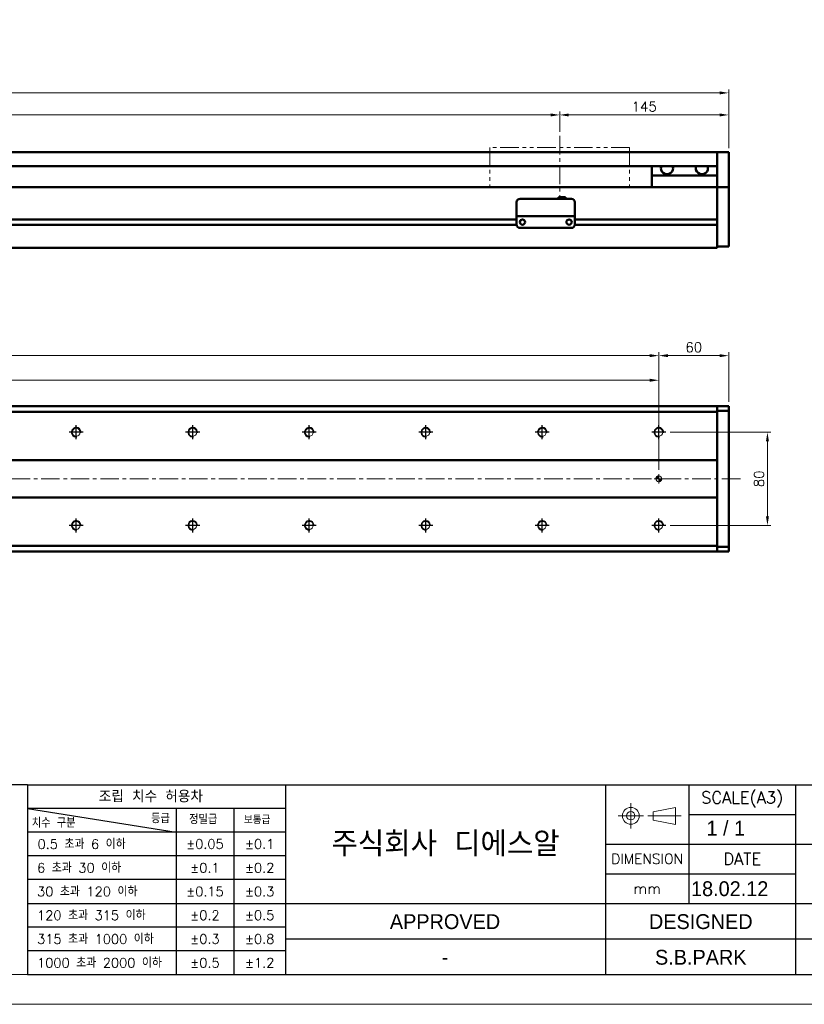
# Model space of a CAD drawing. Header units: millimetres. Extents: x 46891 to 50687, y 6223 to 10043.
# Tile 3 of 5: x 49624 to 50297, y 8529 to 9374. Entities that reach past the tile are written whole.
import ezdxf
from ezdxf.enums import TextEntityAlignment as Align

# ---------------------------------------------------------------- set-up
doc = ezdxf.new("R2010")
doc.units = ezdxf.units.MM
doc.header["$LTSCALE"] = 0.5
doc.linetypes.add('CENTER', pattern=[50.8, 31.75, -6.35, 6.35, -6.35])
doc.linetypes.add('PHANTOM', pattern=[63.5, 31.75, -6.35, 6.35, -6.35, 6.35, -6.35])
doc.layers.get('0').update_dxf_attribs({"lineweight": 20})
doc.layers.add('1', color=1, linetype='CENTER', lineweight=13)
doc.layers.add('외형선(ISO)', color=7, linetype='Continuous', lineweight=50)
for name, color, linetype in [('3', 3, 'Continuous'), ('C', 1, 'CENTER'), ('DIM', 4, 'Continuous')]:
    doc.layers.add(name, color=color, linetype=linetype)
doc.styles.add('ACISOGDT', font='amgdt.shx')
doc.styles.add('DSR TEXT', font='romans.shx', dxfattribs={"bigfont": 'whgtxt.shx'})
doc.styles.get("Standard").update_dxf_attribs({"font": 'romans.shx', "bigfont": 'whgtxt.shx'})
doc.dimstyles.new('DSR', dxfattribs={"dimscale": 2, "dimtxt": 3, "dimasz": 3, "dimexe": 0.5, "dimexo": 0.5, "dimgap": 0.5, "dimtad": 1, "dimdsep": 46, "dimtxsty": 'Standard', "dimcen": 2.5, "dimclrd": 4, "dimclre": 4, "dimclrt": 2, "dimadec": 0, "dimazin": 2, "dimtfac": 1, "dimtmove": 0, "dimatfit": 3, "dimfxl": 0, "dimlwd": -1, "dimlwe": -1, "dimarcsym": 0})

# ---------------------------------------------------------------- blocks, each defined once
blk = doc.blocks.new('A$C13F00394')
for p, q in [((109.11, 28.14), (105.34, 27.43)), ((105.34, 27.43), (105.34, 26.01)), ((109.11, 25.3), (109.11, 28.14)), ((105.34, 26.01), (109.11, 25.3))]:
    blk.add_line(p, q)
for radius in [1.42, 0.71]:
    blk.add_circle((101.56, 26.76), radius)
at = {"layer": '1'}
for p, q in [((101.56, 28.89), (101.56, 24.63)), ((103.69, 26.76), (99.44, 26.76)), ((104.41, 26.76), (110.04, 26.76))]:
    blk.add_line(p, q, dxfattribs=at)
at = {"layer": '3'}
for p, q in [((0, 32), (-207.68, 32)), ((0, 32), (202.32, 32)), ((0, 32), (0, 0)), ((43.43, 32), (43.43, 0)), ((97.32, 32), (97.32, 12)), ((111.32, 32), (111.32, 12)), ((129.32, 32), (129.32, 0)), ((0, 28), (25, 24)), ((43.43, 28), (0, 28)), ((25, 28), (25, 0)), ((34.7, 28), (34.7, 0)), ((111.32, 27), (129.32, 27)), ((43.43, 24), (0, 24)), ((97.32, 22), (202.32, 22)), ((43.43, 20), (0, 20)), ((97.32, 17), (129.32, 17)), ((43.43, 16), (0, 16)), ((0, 12), (129.32, 12)), ((97.32, 12), (97.32, 0)), ((129.32, 12), (202.32, 12)), ((43.43, 8), (0, 8)), ((97.32, 6), (43.43, 6)), ((129.32, 6), (97.32, 6)), ((202.32, 6), (129.32, 6)), ((43.43, 4), (0, 4)), ((0, 0), (202.32, 0))]:
    blk.add_line(p, q, dxfattribs=at)
at = {"color": 0, "style": 'DSR TEXT'}
for s, height, p in [('조립 치수 허용차', 2, (11.97, 29.02)), ('등급', 1.5, (20.77, 25.52)), ('정밀급', 1.5, (27.18, 25.37)), ('보통급', 1.3, (36.41, 25.38)), ('치수 구분', 1.5, (0.69, 24.78)), (' 0.5 초과 6 이하', 1.6, (0.56, 21.19)), (' 6 초과 30 이하', 1.6, (0.49, 17.19)), (' 30 초과 120 이하', 1.6, (0.49, 13.19)), (' 120 초과 315 이하', 1.6, (0.49, 9.19)), (' 315 초과 1000 이하', 1.6, (0.49, 5.19)), (' 1000 초과 2000 이하', 1.6, (0.49, 1.19))]:
    blk.add_text(s, height=height, dxfattribs=at).set_placement(p)
at = {"color": 7, "style": 'ACISOGDT'}
for s, p in [('APPROVED', (70.28, 8.93)), ('DESIGNED', (113.35, 8.93))]:
    blk.add_text(s, height=2.5, dxfattribs=at).set_placement(p, align=Align.MIDDLE_CENTER)
at = {"color": 7, "attachment_point": 5, "style": 'DSR TEXT'}
for s, insert, char_height in [('SCALE(A3)', (120.32, 29.5), 2), ('주식회사 디에스알', (70.37, 22), 4.2), ('DIMENSION', (104.32, 19.5), 1.7), ('DATE', (120.32, 19.5), 2), ('mm', (104.32, 14.5), 1.8)]:
    blk.add_mtext(s, dxfattribs=dict(at, insert=insert, char_height=char_height))
at = {"color": 0, "char_height": 1.6, "attachment_point": 5, "style": 'DSR TEXT'}
for s, insert in [('%%P0.05', (29.85, 22)), ('%%P0.1', (39.07, 22)), ('%%P0.1', (29.85, 18)), ('%%P0.2', (39.07, 18)), ('%%P0.15', (29.85, 14)), ('%%P0.3', (39.07, 14)), ('%%P0.2', (29.85, 10)), ('%%P0.5', (39.07, 10)), ('%%P0.3', (29.85, 6)), ('%%P0.8', (39.07, 6)), ('%%P0.5', (29.85, 2)), ('%%P1.2', (39.07, 2))]:
    blk.add_mtext(s, dxfattribs=dict(at, insert=insert))
blk = doc.blocks.new('A$C1C1952E1')
at = {"color": 1}
blk.add_lwpolyline([(0, 0), (420, 0), (420, 297), (0, 297)], close=True, dxfattribs=at)
at = {"color": 3}
blk.add_lwpolyline([(5, 5), (415, 5), (415, 292), (5, 292)], close=True, dxfattribs=at)
blk = doc.blocks.new('*D85')
at = {"color": 1, "linetype": 'ByBlock'}
for p, q in [((48887.25, 9278.16), (48887.25, 9295.56)), ((48895.05, 9292.56), (50079.45, 9292.56)), ((50087.25, 9278.16), (50087.25, 9295.56))]:
    blk.add_line(p, q, dxfattribs=at)
at = {"color": 1}
for points in [[(48895.05, 9293.86), (48895.05, 9291.26), (48887.25, 9292.56)], [(50079.45, 9293.86), (50079.45, 9291.26), (50087.25, 9292.56)]]:
    blk.add_solid(points, dxfattribs=at)
at = {"layer": 'Defpoints', "color": 0}
for p in [(50087.25, 9292.56), (48887.25, 9274.56), (50087.25, 9274.56)]:
    blk.add_point(p, dxfattribs=at)
at = {"color": 3, "insert": (49487.25, 9299.76), "char_height": 8.4, "attachment_point": 5, "style": 'DSR TEXT'}
blk.add_mtext('STROKE : 1200', dxfattribs=at)
blk = doc.blocks.new('*D86')
at = {"color": 1, "linetype": 'ByBlock'}
for p, q in [((50087.25, 9278.16), (50087.25, 9295.56)), ((50095.05, 9292.56), (50224.45, 9292.56)), ((50232.25, 9264.16), (50232.25, 9295.56))]:
    blk.add_line(p, q, dxfattribs=at)
at = {"color": 1}
for points in [[(50095.05, 9293.86), (50095.05, 9291.26), (50087.25, 9292.56)], [(50224.45, 9293.86), (50224.45, 9291.26), (50232.25, 9292.56)]]:
    blk.add_solid(points, dxfattribs=at)
at = {"layer": 'Defpoints', "color": 0}
for p in [(50232.25, 9292.56), (50087.25, 9274.56), (50232.25, 9260.56)]:
    blk.add_point(p, dxfattribs=at)
at = {"color": 3, "insert": (50159.75, 9299.76), "char_height": 8.4, "attachment_point": 5, "style": 'DSR TEXT'}
blk.add_mtext('145', dxfattribs=at)
blk = doc.blocks.new('*D83')
at = {"color": 1, "linetype": 'ByBlock'}
for p, q in [((48732.25, 9264.16), (48732.25, 9314.5)), ((50224.45, 9311.5), (48740.05, 9311.5)), ((50232.25, 9264.16), (50232.25, 9314.5))]:
    blk.add_line(p, q, dxfattribs=at)
at = {"color": 1}
for points in [[(48740.05, 9312.8), (48740.05, 9310.2), (48732.25, 9311.5)], [(50224.45, 9312.8), (50224.45, 9310.2), (50232.25, 9311.5)]]:
    blk.add_solid(points, dxfattribs=at)
at = {"layer": 'Defpoints', "color": 0}
for p in [(48732.25, 9311.5), (48732.25, 9260.56), (50232.25, 9260.56)]:
    blk.add_point(p, dxfattribs=at)
at = {"color": 3, "insert": (49482.25, 9318.7), "char_height": 8.4, "attachment_point": 5, "style": 'DSR TEXT'}
blk.add_mtext('1500', dxfattribs=at)
blk = doc.blocks.new('A$C33E56CC6')
h = blk.add_hatch()
h.set_pattern_fill('ANSI31', color=256, style=0)
h.set_pattern_definition([(45, (-7065.45672, -6508.5399), (-0.0883883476, 0.0883883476), [])])
h.paths.add_polyline_path([(4, 6.5, 0.414214), (1.5, 4), (4, 4)])
h.paths.add_polyline_path([(6.5, 4), (4, 4), (4, 1.5, 0.414214)])
blk.add_circle((4, 4), 2.5)
at = {"layer": '1'}
for p, q in [((0, 4), (8, 4)), ((4, 0), (4, 8))]:
    blk.add_line(p, q, dxfattribs=at)
blk = doc.blocks.new('tap8')
blk.add_circle((0, 0), 3.4)
at = {"layer": 'C', "color": 1, "linetype": 'CENTER'}
for p, q in [((-6.05, 0), (6.05, 0)), ((0, -6.05), (0, 6.05))]:
    blk.add_line(p, q, dxfattribs=at)
at = {"layer": 'DIM', "color": 3}
blk.add_arc((0, 0), 4, 263.84551, 189.43144, dxfattribs=at)
blk = doc.blocks.new('*D90')
at = {"color": 1, "linetype": 'ByBlock'}
for p, q in [((48772.25, 8987.77), (48772.25, 9067.8)), ((48780.05, 9064.8), (50164.45, 9064.8)), ((50172.25, 8987.77), (50172.25, 9067.8))]:
    blk.add_line(p, q, dxfattribs=at)
at = {"color": 1}
for points in [[(48780.05, 9066.1), (48780.05, 9063.5), (48772.25, 9064.8)], [(50164.45, 9066.1), (50164.45, 9063.5), (50172.25, 9064.8)]]:
    blk.add_solid(points, dxfattribs=at)
at = {"layer": 'Defpoints', "color": 0}
for p in [(50172.25, 9064.8), (48772.25, 8984.17), (50172.25, 8984.17)]:
    blk.add_point(p, dxfattribs=at)
at = {"color": 3, "insert": (49472.25, 9072), "char_height": 8.4, "attachment_point": 5, "style": 'DSR TEXT'}
blk.add_mtext('1400%%P0.02', dxfattribs=at)
blk = doc.blocks.new('*D91')
at = {"color": 1, "linetype": 'ByBlock'}
for p, q in [((48772.25, 9031.39), (48772.25, 9088.91)), ((50172.25, 9031.39), (50172.25, 9088.91)), ((48780.05, 9085.91), (50164.45, 9085.91))]:
    blk.add_line(p, q, dxfattribs=at)
at = {"color": 1}
for points in [[(48780.05, 9087.21), (48780.05, 9084.61), (48772.25, 9085.91)], [(50164.45, 9087.21), (50164.45, 9084.61), (50172.25, 9085.91)]]:
    blk.add_solid(points, dxfattribs=at)
at = {"layer": 'Defpoints', "color": 0}
for p in [(50172.25, 9085.91), (48772.25, 9027.79), (50172.25, 9027.79)]:
    blk.add_point(p, dxfattribs=at)
at = {"color": 3, "insert": (49472.25, 9093.11), "char_height": 8.4, "attachment_point": 5, "style": 'DSR TEXT'}
blk.add_mtext('14X100PITCH=1400', dxfattribs=at)
blk = doc.blocks.new('*D92')
at = {"color": 1, "linetype": 'ByBlock'}
for p, q in [((50172.25, 9031.39), (50172.25, 9088.91)), ((50232.25, 9046.27), (50232.25, 9088.91)), ((50180.05, 9085.91), (50224.45, 9085.91))]:
    blk.add_line(p, q, dxfattribs=at)
at = {"color": 1}
for points in [[(50180.05, 9087.21), (50180.05, 9084.61), (50172.25, 9085.91)], [(50224.45, 9087.21), (50224.45, 9084.61), (50232.25, 9085.91)]]:
    blk.add_solid(points, dxfattribs=at)
at = {"layer": 'Defpoints', "color": 0}
for p in [(50232.25, 9085.91), (50232.25, 9042.67), (50172.25, 9027.79)]:
    blk.add_point(p, dxfattribs=at)
at = {"color": 3, "insert": (50202.25, 9093.11), "char_height": 8.4, "attachment_point": 5, "style": 'DSR TEXT'}
blk.add_mtext('60', dxfattribs=at)
blk = doc.blocks.new('*D94')
at = {"color": 1, "linetype": 'ByBlock'}
for p, q in [((50181.9, 9020.17), (50268.5, 9020.17)), ((50265.5, 9012.37), (50265.5, 8947.97)), ((50181.9, 8940.17), (50268.5, 8940.17))]:
    blk.add_line(p, q, dxfattribs=at)
at = {"color": 1}
for points in [[(50264.2, 9012.37), (50266.8, 9012.37), (50265.5, 9020.17)], [(50264.2, 8947.97), (50266.8, 8947.97), (50265.5, 8940.17)]]:
    blk.add_solid(points, dxfattribs=at)
at = {"layer": 'Defpoints', "color": 0}
for p in [(50178.3, 9020.17), (50178.3, 8940.17), (50265.5, 8940.17)]:
    blk.add_point(p, dxfattribs=at)
at = {"color": 3, "insert": (50258.3, 8980.17), "char_height": 8.4, "attachment_point": 5, "rotation": 90, "style": 'DSR TEXT'}
blk.add_mtext('80', dxfattribs=at)

msp = doc.modelspace()

# ---------------------------------------------------------------- linework, layer by layer
at = {"color": 6, "linetype": 'PHANTOM'}
for p, q in [((50147.25224, 9264.55564), (50027.25224, 9264.55564)), ((50027.25224, 9264.55564), (50027.25224, 9230.55564)), ((50147.25224, 9264.55564), (50147.25224, 9230.55564))]:
    msp.add_line(p, q, dxfattribs=at)
at = {"layer": '1'}
for p, q in [((50087.25224, 9274.55564), (50087.25224, 9220.55564)), ((50242.25224, 8980.17354), (48722.25224, 8980.17354))]:
    msp.add_line(p, q, dxfattribs=at)
at = {"layer": '3'}
msp.add_line((49630.61213, 8554.47812), (50661.72712, 8554.47812), dxfattribs=at)
at = {"layer": '외형선(ISO)'}
for p, q in [((48947.25224, 9260.55564), (50222.25224, 9260.55564)), ((50222.25224, 9260.55564), (50222.25224, 9258.55564)), ((50222.25224, 9260.55564), (50232.25224, 9260.55564)), ((50222.25224, 9258.55564), (50222.25224, 9260.55564)), ((50222.25224, 9257.77112), (50222.25224, 9258.55564)), ((50222.25224, 9258.55564), (50222.25224, 9257.77112)), ((50222.25224, 9257.27241), (50222.25224, 9257.77112)), ((50222.25224, 9257.77112), (50222.25224, 9257.27241)), ((50222.25224, 9257.27241), (50222.25224, 9256.20393)), ((50222.25224, 9256.20393), (50222.25224, 9257.27241)), ((50232.25224, 9258.55564), (50232.25224, 9260.55564)), ((50232.25224, 9258.55564), (50232.25224, 9257.77112)), ((50232.25224, 9257.77112), (50232.25224, 9257.27241)), ((50232.25224, 9256.20393), (50232.25224, 9257.27241)), ((48947.25224, 9248.55564), (50222.25224, 9248.55564)), ((50166.25224, 9240.55564), (50166.25224, 9248.55564)), ((50222.25224, 9256.20393), (50222.25224, 9253.21813)), ((50222.25224, 9253.21813), (50222.25224, 9256.20393)), ((50222.25224, 9244.65382), (50222.25224, 9253.21813)), ((50222.25224, 9253.21813), (50222.25224, 9249.05564)), ((50232.25224, 9253.21813), (50232.25224, 9256.20393)), ((50232.25224, 9253.21813), (50232.25224, 9244.65382)), ((50222.25224, 9240.55564), (50166.25224, 9240.55564)), ((50166.25224, 9230.55564), (50166.25224, 9240.55564)), ((50222.25224, 9242.55853), (50222.25224, 9244.65382)), ((50222.25224, 9231.13658), (50222.25224, 9242.55853)), ((50232.25224, 9244.65382), (50232.25224, 9242.55853)), ((50232.25224, 9242.55853), (50232.25224, 9231.13658)), ((50222.25224, 9230.55564), (48892.25224, 9230.55564)), ((50222.25224, 9230.55564), (50222.25224, 9231.13658)), ((50222.25224, 9227.55564), (50222.25224, 9230.55564)), ((50222.25224, 9230.55564), (50222.25224, 9227.55564)), ((50222.25224, 9230.55564), (50232.25224, 9230.55564)), ((50222.25224, 9227.55564), (50222.25224, 9203.00564)), ((50222.25224, 9184.79828), (50222.25224, 9227.55564)), ((50232.25224, 9231.13658), (50232.25224, 9230.55564)), ((50232.25224, 9227.55564), (50232.25224, 9230.55564)), ((50232.25224, 9227.55564), (50232.25224, 9184.79828)), ((50050.25224, 9207.5558), (50050.25224, 9217.5558)), ((50053.25224, 9220.5558), (50097.25224, 9220.5558)), ((50086.25224, 9222.05579), (50086.25224, 9220.5558)), ((50086.25224, 9222.05579), (50092.25224, 9222.05579)), ((50092.25224, 9222.05579), (50092.25224, 9220.5558)), ((50100.25224, 9217.5558), (50100.25224, 9207.5558)), ((50050.25224, 9207.5558), (50050.25224, 9205.55579)), ((50100.25224, 9205.55579), (50100.25224, 9207.5558)), ((50050.26269, 9198.30564), (48946.2418, 9198.30564)), ((50050.26269, 9198.30564), (48946.2418, 9198.30564)), ((50050.25224, 9202.80564), (48946.25224, 9202.80564)), ((50050.25224, 9202.80564), (48946.25224, 9202.80564)), ((50050.25224, 9205.55577), (50050.25224, 9205.55579)), ((50050.25224, 9205.55579), (50100.25224, 9205.55579)), ((50050.25224, 9205.05576), (50050.25224, 9205.55577)), ((50050.25224, 9205.55577), (50053.02274, 9205.55577)), ((50050.25224, 9198.55576), (50050.25224, 9205.05576)), ((50055.27558, 9202.80564), (50055.22891, 9202.80564)), ((50055.48174, 9205.55577), (50057.75224, 9205.55577)), ((50062.75224, 9205.55577), (50087.75224, 9205.55577)), ((50092.75224, 9205.55577), (50095.02274, 9205.55577)), ((50095.27558, 9202.80564), (50095.22891, 9202.80564)), ((50097.48174, 9205.55577), (50100.25224, 9205.55577)), ((50222.25224, 9198.30564), (50100.2418, 9198.30564)), ((50100.25224, 9205.55579), (50100.25224, 9205.55577)), ((50100.25224, 9205.55577), (50100.25224, 9205.05576)), ((50100.25224, 9205.05576), (50100.25224, 9198.55576)), ((50222.25224, 9202.80564), (50100.25224, 9202.80564)), ((50222.25224, 9198.10564), (50222.25224, 9184.79828)), ((50053.25224, 9195.55576), (50097.25224, 9195.55576)), ((50222.25224, 9182.67696), (50222.25224, 9184.79828)), ((50222.25224, 9184.79828), (50222.25224, 9182.67696)), ((50222.25224, 9182.67696), (50222.25224, 9178.55564)), ((50222.25224, 9179.55564), (50222.25224, 9182.67696)), ((50232.25224, 9182.67696), (50232.25224, 9184.79828)), ((50232.25224, 9182.67696), (50232.25224, 9179.55564)), ((48742.25224, 9178.55564), (50222.25224, 9178.55564)), ((50222.25224, 9179.55564), (50232.25224, 9179.55564)), ((50222.25224, 9042.67354), (48742.25224, 9042.67354)), ((48742.25224, 9037.67354), (50222.25224, 9037.67354)), ((50222.25224, 9041.79486), (50222.25224, 9042.67354)), ((50222.25224, 9042.67354), (50222.25224, 9041.79486)), ((50222.25224, 9042.67354), (50232.25224, 9042.67354)), ((50222.25224, 9041.79486), (50222.25224, 9037.67354)), ((50222.25224, 9038.67354), (50222.25224, 9041.79486)), ((50222.25224, 9038.67354), (50232.25224, 9038.67354)), ((50222.25224, 9037.67354), (50222.25224, 8996.17354)), ((50232.25224, 9041.79486), (50232.25224, 9042.67354)), ((50232.25224, 9041.79486), (50232.25224, 9038.67354)), ((50232.25224, 9038.67354), (50232.25224, 8921.67354)), ((50222.25224, 8996.17354), (48742.25224, 8996.17354)), ((50222.25224, 8996.17354), (50222.25224, 8995.31999)), ((50222.25224, 8995.31999), (50222.25224, 8994.96644)), ((50222.25224, 8994.96644), (50222.25224, 8965.38065)), ((50222.25224, 8965.38065), (50222.25224, 8994.96644)), ((48742.25224, 8964.17354), (50222.25224, 8964.17354)), ((50222.25224, 8965.38065), (50222.25224, 8965.0271)), ((50222.25224, 8965.0271), (50222.25224, 8964.17354)), ((50222.25224, 8964.17354), (50222.25224, 8922.67354)), ((50222.25224, 8922.67354), (48742.25224, 8922.67354)), ((50222.25224, 8922.67354), (50222.25224, 8918.55222)), ((50222.25224, 8918.55222), (50222.25224, 8921.67354)), ((50222.25224, 8921.67354), (50232.25224, 8921.67354)), ((50222.25224, 8917.67354), (50222.25224, 8918.55222)), ((50222.25224, 8918.55222), (50222.25224, 8917.67354)), ((50232.25224, 8921.67354), (50232.25224, 8918.55222)), ((50232.25224, 8917.67354), (50232.25224, 8918.55222)), ((50222.25224, 8917.67354), (48742.25224, 8917.67354)), ((50222.25224, 8917.67354), (50232.25224, 8917.67354))]:
    msp.add_line(p, q, dxfattribs=at)
for centre in [(50055.25224, 9200.55576), (50095.25224, 9200.55576)]:
    msp.add_circle(centre, 2.25, dxfattribs=at)
for centre, start, end in [((50053.25224, 9217.5558), 90, 180), ((50097.25224, 9217.5558), 0, 90), ((50053.25224, 9198.55576), 180, 270), ((50097.25224, 9198.55576), 270, 0)]:
    msp.add_arc(centre, 3, start, end, dxfattribs=at)
for centre, major_axis, ratio, start_param, end_param in [((50179.25224, 9246.55564), (5.25, 0), 0.923076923, 2.716178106, 6.708599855), ((50209.25224, 9246.55564), (5.25, 0), 0.923076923, 2.716178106, 6.708599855), ((50054.25224, 9205.55579), (-1.2295, 0), 0.00001, 3.138702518, 6.280295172), ((50060.25224, 9205.55579), (-2.5, 0), 0.00001, 3.141592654, 6.283185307), ((50090.25224, 9205.55579), (-2.5, 0), 0.00001, 3.141592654, 6.283185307), ((50096.25224, 9205.55579), (-1.2295, 0), 0.00001, 3.140629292, 6.282221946)]:
    msp.add_ellipse(centre, major_axis=major_axis, ratio=ratio, start_param=start_param, end_param=end_param, dxfattribs=at)

# ---------------------------------------------------------------- block references
at = {"xscale": 5.096520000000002, "yscale": 5.096520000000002, "zscale": 5.096520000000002}
for name, p in [('A$C1C1952E1', (48546.67132, 8528.99552)), ('A$C13F00394', (49630.61214, 8554.47812))]:
    msp.add_blockref(name, p, dxfattribs=at)
at = {"rotation": 90}
for p in [(49672.25224, 9020.17354), (49772.25224, 9020.17354), (49872.25224, 9020.17354), (49972.25224, 9020.17354), (50072.25224, 9020.17354), (50172.25224, 9020.17354), (49672.25224, 8940.17354), (49772.25224, 8940.17354), (49872.25224, 8940.17354), (49972.25224, 8940.17354), (50072.25224, 8940.17354), (50172.25224, 8940.17354)]:
    msp.add_blockref('tap8', p, dxfattribs=at)
msp.add_blockref('A$C33E56CC6', (50168.25224, 8976.17354))

# ---------------------------------------------------------------- texts
at = {"color": 2, "style": 'ACISOGDT'}
for s, p in [('1 / 1', (50213.17268, 8673.8823)), ('18.02.12', (50199.93176, 8621.8772))]:
    msp.add_text(s, height=12.7413, dxfattribs=at).set_placement(p)
for s, p in [('S.B.PARK', (50208.28362, 8569.38644)), ('-', (49988.81056, 8569.38644))]:
    msp.add_text(s, height=12.7413, dxfattribs=at).set_placement(p, align=Align.MIDDLE_CENTER)

# ---------------------------------------------------------------- dimensions: what is measured, and where the dimension line sits
for base, p1, p2, picture, middle in [((48732.25224, 9311.50123), (50232.25224, 9260.55564), (48732.25224, 9260.55564), '*D83', (49482.25224, 9318.70123)), ((50232.25224, 9292.55749), (50087.25224, 9274.55564), (50232.25224, 9260.55564), '*D86', (50159.75224, 9299.75749)), ((50232.25224, 9085.90848), (50172.25224, 9027.78518), (50232.25224, 9042.67354), '*D92', (50202.25224, 9093.10848))]:
    dim = msp.add_linear_dim(base=base, p1=p1, p2=p2, dimstyle='DSR', override={"dimscale": 3, "dimtxt": 2.8, "dimasz": 2.600136, "dimexe": 1, "dimexo": 1.2, "dimgap": 1, "dimdec": 4, "dimtxsty": 'DSR TEXT', "dimclrd": 1, "dimclre": 1, "dimclrt": 3, "dimtdec": 4, "dimtix": 1})
    dim.commit()
    dim.dimension.update_dxf_attribs({"geometry": picture, "text_midpoint": middle})
for base, p1, p2, text, picture, middle in [((50087.25224, 9292.55749), (48887.25224, 9274.55564), (50087.25224, 9274.55564), 'STROKE : <>', '*D85', (49487.25224, 9299.75749)), ((50172.25224, 9085.90848), (48772.25224, 9027.78518), (50172.25224, 9027.78518), '14X100PITCH=<>', '*D91', (49472.25224, 9093.10848)), ((50172.25224, 9064.79682), (48772.25224, 8984.17354), (50172.25224, 8984.17354), '<>%%P0.02', '*D90', (49472.25224, 9071.99682))]:
    dim = msp.add_linear_dim(base=base, p1=p1, p2=p2, text=text, dimstyle='DSR', override={"dimscale": 3, "dimtxt": 2.8, "dimasz": 2.600136, "dimexe": 1, "dimexo": 1.2, "dimgap": 1, "dimdec": 4, "dimtxsty": 'DSR TEXT', "dimclrd": 1, "dimclre": 1, "dimclrt": 3, "dimtdec": 4, "dimtix": 1})
    dim.commit()
    dim.dimension.update_dxf_attribs({"geometry": picture, "text_midpoint": middle})
dim = msp.add_linear_dim(base=(50265.50158, 8940.17354), p1=(50178.29922, 9020.17354), p2=(50178.29922, 8940.17354), angle=90, dimstyle='DSR', override={"dimscale": 3, "dimtxt": 2.8, "dimasz": 2.600136, "dimexe": 1, "dimexo": 1.2, "dimgap": 1, "dimdec": 4, "dimtxsty": 'DSR TEXT', "dimclrd": 1, "dimclre": 1, "dimclrt": 3, "dimtdec": 4, "dimtix": 1})
dim.commit()
dim.dimension.update_dxf_attribs({"geometry": '*D94', "text_midpoint": (50258.30158, 8980.17354)})

doc.saveas('drawing.dxf')
